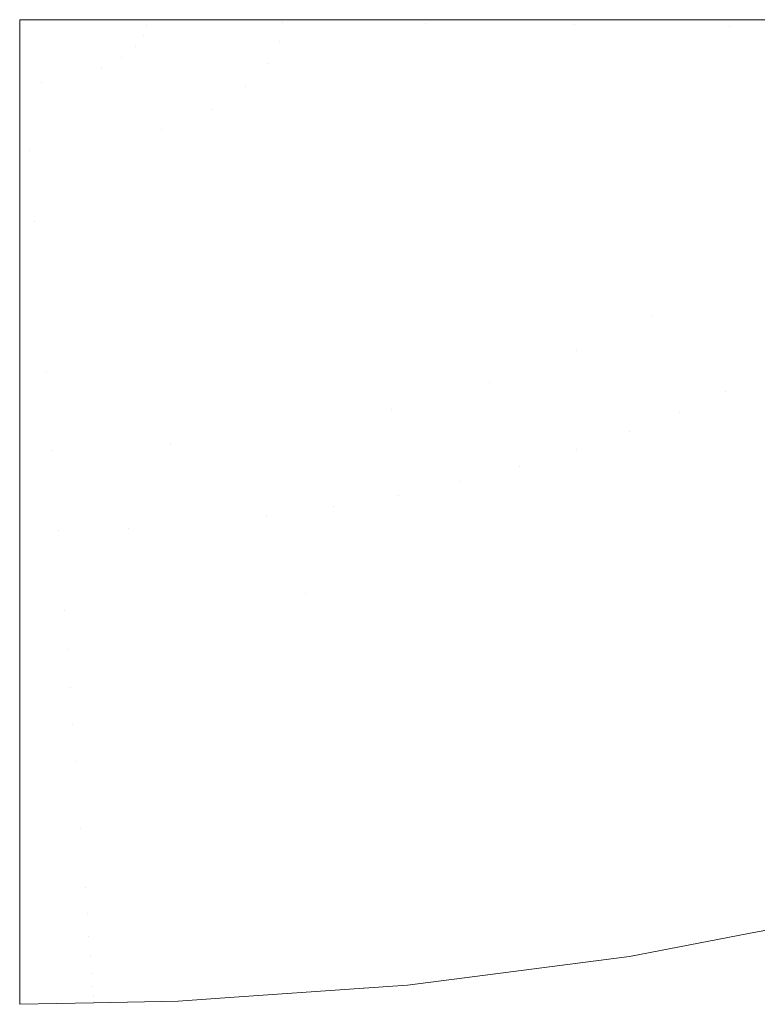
# Model space of a CAD drawing. Header units: centimetres. Extents: x 54.012 to 54.213, y 4.8 to 4.9.
# Tile 1 of 3: x 54.012 to 54.087, y 4.8 to 4.9. Entities that reach past the tile are written whole.
import ezdxf

# ---------------------------------------------------------------- set-up
doc = ezdxf.new("R2010")
doc.units = ezdxf.units.CM
doc.header["$LTSCALE"] = 2.54
doc.layers.add('Lucido design-1', color=7, linetype='Continuous')

# ---------------------------------------------------------------- blocks, each defined once
blk = doc.blocks.new('Gruppo-1')
at = {"color": 7, "linetype": 'Continuous', "lineweight": 9}
for points, invisible_edges in [([(54.025119, 4.900212, -1515.91446), (54.02507, 4.899624, -1515.914631), (54.012149, 4.900212, -1515.914839)], 3), ([(54.012149, 4.894059, -1515.91465), (54.012149, 4.900212, -1515.914839), (54.014403, 4.893865, -1515.914631)], 10), ([(54.022529, 4.896345, -1515.914631), (54.012149, 4.900212, -1515.914839), (54.023911, 4.897492, -1515.914631)], 11), ([(54.024713, 4.898604, -1515.914631), (54.012149, 4.900212, -1515.914839), (54.02507, 4.899624, -1515.914631)], 11), ([(54.023911, 4.897492, -1515.914631), (54.012149, 4.900212, -1515.914839), (54.024713, 4.898604, -1515.914631)], 11), ([(54.017706, 4.894388, -1515.914631), (54.012149, 4.900212, -1515.914839), (54.020463, 4.895264, -1515.914631)], 11), ([(54.016107, 4.894074, -1515.914631), (54.014403, 4.893865, -1515.914631), (54.012149, 4.900212, -1515.914839), (54.017706, 4.894388, -1515.914631)], 15), ([(54.020463, 4.895264, -1515.914631), (54.012149, 4.900212, -1515.914839), (54.022529, 4.896345, -1515.914631)], 11), ([(54.02507, 4.899624, -1515.914631), (54.025119, 4.900212, -1515.91446), (54.035767, 4.900212, -1515.914148)], 9), ([(54.035767, 4.900212, -1515.914148), (54.038761, 4.899, -1515.913954), (54.02507, 4.899624, -1515.914631)], 11), ([(54.035767, 4.900212, -1515.914148), (54.038866, 4.900212, -1515.913883), (54.038868, 4.899961, -1515.913954)], 10), ([(54.038868, 4.899961, -1515.913954), (54.038761, 4.899, -1515.913954), (54.035767, 4.900212, -1515.914148)], 11), ([(54.053352, 4.899825, -1515.912721), (54.038868, 4.899961, -1515.913954), (54.038866, 4.900212, -1515.913883)], 11), ([(54.038866, 4.900212, -1515.913883), (54.053352, 4.900212, -1515.91264), (54.053352, 4.899825, -1515.912721)], 10), ([(54.068507, 4.899682, -1515.910839), (54.053352, 4.899825, -1515.912721), (54.056933, 4.900212, -1515.912333)], 11), ([(54.053352, 4.899825, -1515.912721), (54.053352, 4.900212, -1515.91264), (54.056933, 4.900212, -1515.912333)], 9), ([(54.056933, 4.900212, -1515.912333), (54.068497, 4.900212, -1515.910697), (54.068507, 4.899682, -1515.910839)], 10), ([(54.068507, 4.899682, -1515.910839), (54.068497, 4.900212, -1515.910697), (54.077491, 4.900212, -1515.909425)], 9), ([(54.077491, 4.900212, -1515.909425), (54.084225, 4.899534, -1515.908208), (54.068507, 4.899682, -1515.910839)], 11), ([(54.077491, 4.900212, -1515.909425), (54.084212, 4.900212, -1515.908079), (54.084225, 4.899534, -1515.908208)], 10), ([(54.084225, 4.899534, -1515.908208), (54.084212, 4.900212, -1515.908079), (54.097126, 4.900212, -1515.905493)], 9), ([(54.097126, 4.900212, -1515.905493), (54.100349, 4.899383, -1515.904727), (54.084225, 4.899534, -1515.908208)], 11), ([(54.038491, 4.897978, -1515.913954), (54.038027, 4.8969, -1515.913954), (54.024713, 4.898604, -1515.914631), (54.02507, 4.899624, -1515.914631)], 15), ([(54.02507, 4.899624, -1515.914631), (54.038761, 4.899, -1515.913954), (54.038491, 4.897978, -1515.913954)], 11), ([(54.053187, 4.898343, -1515.912721), (54.038761, 4.899, -1515.913954), (54.038868, 4.899961, -1515.913954), (54.053352, 4.899825, -1515.912721)], 15), ([(54.053352, 4.899825, -1515.912721), (54.068507, 4.899682, -1515.910839), (54.068282, 4.897655, -1515.910839), (54.053187, 4.898343, -1515.912721)], 15), ([(54.083936, 4.896942, -1515.908208), (54.068282, 4.897655, -1515.910839), (54.068507, 4.899682, -1515.910839), (54.084225, 4.899534, -1515.908208)], 15), ([(54.084225, 4.899534, -1515.908208), (54.100349, 4.899383, -1515.904727), (54.099997, 4.896211, -1515.904727), (54.083936, 4.896942, -1515.908208)], 15), ([(54.037334, 4.895773, -1515.913954), (54.036375, 4.894609, -1515.913954), (54.023911, 4.897492, -1515.914631), (54.024713, 4.898604, -1515.914631)], 15), ([(54.024713, 4.898604, -1515.914631), (54.038027, 4.8969, -1515.913954), (54.037334, 4.895773, -1515.913954)], 11), ([(54.052772, 4.896767, -1515.912721), (54.038491, 4.897978, -1515.913954), (54.038761, 4.899, -1515.913954), (54.053187, 4.898343, -1515.912721)], 15), ([(54.053187, 4.898343, -1515.912721), (54.068282, 4.897655, -1515.910839), (54.067713, 4.8955, -1515.910839), (54.052772, 4.896767, -1515.912721)], 15), ([(54.035117, 4.893427, -1515.913954), (54.033528, 4.892247, -1515.913954), (54.022529, 4.896345, -1515.914631), (54.023911, 4.897492, -1515.914631)], 15), ([(54.023911, 4.897492, -1515.914631), (54.036375, 4.894609, -1515.913954), (54.035117, 4.893427, -1515.913954)], 11), ([(54.052056, 4.895104, -1515.912721), (54.038027, 4.8969, -1515.913954), (54.038491, 4.897978, -1515.913954), (54.052772, 4.896767, -1515.912721)], 15), ([(54.08321, 4.894186, -1515.908208), (54.067713, 4.8955, -1515.910839), (54.068282, 4.897655, -1515.910839), (54.083936, 4.896942, -1515.908208)], 15), ([(54.031584, 4.891101, -1515.913954), (54.029273, 4.890021, -1515.913954), (54.020463, 4.895264, -1515.914631), (54.022529, 4.896345, -1515.914631)], 15), ([(54.022529, 4.896345, -1515.914631), (54.033528, 4.892247, -1515.913954), (54.031584, 4.891101, -1515.913954)], 11), ([(54.050987, 4.893366, -1515.912721), (54.037334, 4.895773, -1515.913954), (54.038027, 4.8969, -1515.913954), (54.052056, 4.895104, -1515.912721)], 15), ([(54.052772, 4.896767, -1515.912721), (54.067713, 4.8955, -1515.910839), (54.066734, 4.893226, -1515.910839), (54.052056, 4.895104, -1515.912721)], 15), ([(54.083936, 4.896942, -1515.908208), (54.099997, 4.896211, -1515.904727), (54.099107, 4.892838, -1515.904727), (54.08321, 4.894186, -1515.908208)], 15), ([(54.026602, 4.889047, -1515.913954), (54.023595, 4.888217, -1515.913954), (54.017706, 4.894388, -1515.914631), (54.020463, 4.895264, -1515.914631)], 15), ([(54.020463, 4.895264, -1515.914631), (54.029273, 4.890021, -1515.913954), (54.026602, 4.889047, -1515.913954)], 11), ([(54.049509, 4.891572, -1515.912721), (54.036375, 4.894609, -1515.913954), (54.037334, 4.895773, -1515.913954), (54.050987, 4.893366, -1515.912721)], 15), ([(54.052056, 4.895104, -1515.912721), (54.066734, 4.893226, -1515.910839), (54.065272, 4.890849, -1515.910839), (54.050987, 4.893366, -1515.912721)], 15), ([(54.081958, 4.891277, -1515.908208), (54.066734, 4.893226, -1515.910839), (54.067713, 4.8955, -1515.910839), (54.08321, 4.894186, -1515.908208)], 15), ([(54.014403, 4.893865, -1515.914631), (54.012149, 4.893769, -1515.914616), (54.012149, 4.894059, -1515.91465)], 9), ([(54.020301, 4.88757, -1515.913954), (54.01679, 4.887139, -1515.913954), (54.014403, 4.893865, -1515.914631), (54.016107, 4.894074, -1515.914631)], 15), ([(54.016107, 4.894074, -1515.914631), (54.017706, 4.894388, -1515.914631), (54.023595, 4.888217, -1515.913954), (54.020301, 4.88757, -1515.913954)], 15), ([(54.047568, 4.889748, -1515.912721), (54.035117, 4.893427, -1515.913954), (54.036375, 4.894609, -1515.913954), (54.049509, 4.891572, -1515.912721)], 15), ([(54.08321, 4.894186, -1515.908208), (54.099107, 4.892838, -1515.904727), (54.097575, 4.889278, -1515.904727), (54.081958, 4.891277, -1515.908208)], 15), ([(54.013151, 4.886947, -1515.913954), (54.012149, 4.893769, -1515.914616), (54.014403, 4.893865, -1515.914631)], 11), ([(54.013151, 4.886947, -1515.913954), (54.012149, 4.886951, -1515.913835), (54.012149, 4.893769, -1515.914616)], 9), ([(54.014403, 4.893865, -1515.914631), (54.01679, 4.887139, -1515.913954), (54.013151, 4.886947, -1515.913954)], 11), ([(54.045117, 4.88793, -1515.912721), (54.033528, 4.892247, -1515.913954), (54.035117, 4.893427, -1515.913954), (54.047568, 4.889748, -1515.912721)], 15), ([(54.050987, 4.893366, -1515.912721), (54.065272, 4.890849, -1515.910839), (54.06325, 4.888394, -1515.910839), (54.049509, 4.891572, -1515.912721)], 15), ([(54.080087, 4.888237, -1515.908208), (54.065272, 4.890849, -1515.910839), (54.066734, 4.893226, -1515.910839), (54.081958, 4.891277, -1515.908208)], 15), ([(54.031584, 4.891101, -1515.913954), (54.033528, 4.892247, -1515.913954), (54.045117, 4.88793, -1515.912721), (54.042119, 4.886162, -1515.912721)], 15), ([(54.042119, 4.886162, -1515.912721), (54.038556, 4.884496, -1515.912721), (54.029273, 4.890021, -1515.913954), (54.031584, 4.891101, -1515.913954)], 15), ([(54.049509, 4.891572, -1515.912721), (54.06325, 4.888394, -1515.910839), (54.060596, 4.885899, -1515.910839), (54.047568, 4.889748, -1515.912721)], 15), ([(54.081958, 4.891277, -1515.908208), (54.097575, 4.889278, -1515.904727), (54.095286, 4.885558, -1515.904727), (54.080087, 4.888237, -1515.908208)], 15), ([(54.026602, 4.889047, -1515.913954), (54.029273, 4.890021, -1515.913954), (54.038556, 4.884496, -1515.912721), (54.034437, 4.882994, -1515.912721)], 15), ([(54.077502, 4.885098, -1515.908208), (54.06325, 4.888394, -1515.910839), (54.065272, 4.890849, -1515.910839), (54.080087, 4.888237, -1515.908208)], 15), ([(54.034437, 4.882994, -1515.912721), (54.0298, 4.881714, -1515.912721), (54.023595, 4.888217, -1515.913954), (54.026602, 4.889047, -1515.913954)], 15), ([(54.047568, 4.889748, -1515.912721), (54.060596, 4.885899, -1515.910839), (54.057243, 4.883412, -1515.910839), (54.045117, 4.88793, -1515.912721)], 15), ([(54.020301, 4.88757, -1515.913954), (54.023595, 4.888217, -1515.913954), (54.0298, 4.881714, -1515.912721), (54.024721, 4.880717, -1515.912721)], 15), ([(54.074108, 4.881907, -1515.908208), (54.060596, 4.885899, -1515.910839), (54.06325, 4.888394, -1515.910839), (54.077502, 4.885098, -1515.908208)], 15), ([(54.080087, 4.888237, -1515.908208), (54.095286, 4.885558, -1515.904727), (54.092123, 4.881717, -1515.904727), (54.077502, 4.885098, -1515.908208)], 15), ([(54.013151, 4.886947, -1515.913954), (54.01679, 4.887139, -1515.913954), (54.019306, 4.880052, -1515.912721), (54.013694, 4.879756, -1515.912721)], 15), ([(54.024721, 4.880717, -1515.912721), (54.019306, 4.880052, -1515.912721), (54.01679, 4.887139, -1515.913954), (54.020301, 4.88757, -1515.913954)], 15), ([(54.042119, 4.886162, -1515.912721), (54.045117, 4.88793, -1515.912721), (54.057243, 4.883412, -1515.910839), (54.053143, 4.880994, -1515.910839)], 15), ([(54.012149, 4.883625, -1515.913454), (54.012149, 4.886951, -1515.913835), (54.013151, 4.886947, -1515.913954)], 10), ([(54.013151, 4.886947, -1515.913954), (54.013694, 4.879756, -1515.912721), (54.012149, 4.883625, -1515.913454)], 11), ([(54.053143, 4.880994, -1515.910839), (54.048269, 4.878716, -1515.910839), (54.038556, 4.884496, -1515.912721), (54.042119, 4.886162, -1515.912721)], 15), ([(54.06982, 4.878727, -1515.908208), (54.057243, 4.883412, -1515.910839), (54.060596, 4.885899, -1515.910839), (54.074108, 4.881907, -1515.908208)], 15), ([(54.077502, 4.885098, -1515.908208), (54.092123, 4.881717, -1515.904727), (54.087969, 4.877812, -1515.904727), (54.074108, 4.881907, -1515.908208)], 15), ([(54.034437, 4.882994, -1515.912721), (54.038556, 4.884496, -1515.912721), (54.048269, 4.878716, -1515.910839), (54.042635, 4.87666, -1515.910839)], 15), ([(54.013694, 4.879756, -1515.912721), (54.012149, 4.87977, -1515.912593), (54.012149, 4.883625, -1515.913454)], 9), ([(54.053143, 4.880994, -1515.910839), (54.057243, 4.883412, -1515.910839), (54.06982, 4.878727, -1515.908208), (54.064575, 4.875634, -1515.908208)], 15), ([(54.042635, 4.87666, -1515.910839), (54.036293, 4.87491, -1515.910839), (54.0298, 4.881714, -1515.912721), (54.034437, 4.882994, -1515.912721)], 15), ([(54.024721, 4.880717, -1515.912721), (54.0298, 4.881714, -1515.912721), (54.036293, 4.87491, -1515.910839), (54.029344, 4.873547, -1515.910839)], 15), ([(54.074108, 4.881907, -1515.908208), (54.087969, 4.877812, -1515.904727), (54.082722, 4.87392, -1515.904727), (54.06982, 4.878727, -1515.908208)], 15), ([(54.013694, 4.879756, -1515.912721), (54.019306, 4.880052, -1515.912721), (54.021939, 4.872637, -1515.910839), (54.014262, 4.872232, -1515.910839)], 15), ([(54.029344, 4.873547, -1515.910839), (54.021939, 4.872637, -1515.910839), (54.019306, 4.880052, -1515.912721), (54.024721, 4.880717, -1515.912721)], 15), ([(54.064575, 4.875634, -1515.908208), (54.058343, 4.872721, -1515.908208), (54.048269, 4.878716, -1515.910839), (54.053143, 4.880994, -1515.910839)], 15), ([(54.012149, 4.873268, -1515.911141), (54.012149, 4.87977, -1515.912593), (54.013694, 4.879756, -1515.912721)], 10), ([(54.013694, 4.879756, -1515.912721), (54.014262, 4.872232, -1515.910839), (54.012149, 4.873268, -1515.911141)], 11), ([(54.042635, 4.87666, -1515.910839), (54.048269, 4.878716, -1515.910839), (54.058343, 4.872721, -1515.908208), (54.051137, 4.870092, -1515.908208)], 15), ([(54.064575, 4.875634, -1515.908208), (54.06982, 4.878727, -1515.908208), (54.082722, 4.87392, -1515.904727), (54.076304, 4.870135, -1515.904727)], 15), ([(54.095781, 4.869055, -1515.900299), (54.082722, 4.87392, -1515.904727), (54.087969, 4.877812, -1515.904727)], 11), ([(54.051137, 4.870092, -1515.908208), (54.043026, 4.867854, -1515.908208), (54.036293, 4.87491, -1515.910839), (54.042635, 4.87666, -1515.910839)], 15), ([(54.076304, 4.870135, -1515.904727), (54.068678, 4.866571, -1515.904727), (54.058343, 4.872721, -1515.908208), (54.064575, 4.875634, -1515.908208)], 15), ([(54.029344, 4.873547, -1515.910839), (54.036293, 4.87491, -1515.910839), (54.043026, 4.867854, -1515.908208), (54.03414, 4.86611, -1515.908208)], 15), ([(54.014262, 4.872232, -1515.910839), (54.012149, 4.872229, -1515.910789), (54.012149, 4.873268, -1515.911141)], 9), ([(54.03414, 4.86611, -1515.908208), (54.024669, 4.864947, -1515.908208), (54.021939, 4.872637, -1515.910839), (54.029344, 4.873547, -1515.910839)], 15), ([(54.076304, 4.870135, -1515.904727), (54.082722, 4.87392, -1515.904727), (54.095781, 4.869055, -1515.900299), (54.088176, 4.864569, -1515.900299)], 15), ([(54.012149, 4.872229, -1515.910789), (54.014262, 4.872232, -1515.910839), (54.014852, 4.864428, -1515.908208), (54.012149, 4.864424, -1515.908147)], 7), ([(54.014262, 4.872232, -1515.910839), (54.021939, 4.872637, -1515.910839), (54.024669, 4.864947, -1515.908208), (54.014852, 4.864428, -1515.908208)], 15), ([(54.051137, 4.870092, -1515.908208), (54.058343, 4.872721, -1515.908208), (54.068678, 4.866571, -1515.904727), (54.059859, 4.863353, -1515.904727)], 15), ([(54.059859, 4.863353, -1515.904727), (54.049934, 4.860615, -1515.904727), (54.043026, 4.867854, -1515.908208), (54.051137, 4.870092, -1515.908208)], 15), ([(54.079138, 4.860346, -1515.900299), (54.068678, 4.866571, -1515.904727), (54.076304, 4.870135, -1515.904727)], 11), ([(54.076304, 4.870135, -1515.904727), (54.083836, 4.862416, -1515.900299), (54.079138, 4.860346, -1515.900299)], 11), ([(54.076304, 4.870135, -1515.904727), (54.088176, 4.864569, -1515.900299), (54.083836, 4.862416, -1515.900299)], 11), ([(54.03414, 4.86611, -1515.908208), (54.043026, 4.867854, -1515.908208), (54.049934, 4.860615, -1515.904727), (54.03906, 4.85848, -1515.904727)], 15), ([(54.03906, 4.85848, -1515.904727), (54.02747, 4.857058, -1515.904727), (54.024669, 4.864947, -1515.908208), (54.03414, 4.86611, -1515.908208)], 15), ([(54.068688, 4.856533, -1515.900299), (54.059859, 4.863353, -1515.904727), (54.068678, 4.866571, -1515.904727)], 11), ([(54.068678, 4.866571, -1515.904727), (54.074085, 4.858378, -1515.900299), (54.068688, 4.856533, -1515.900299)], 11), ([(54.068678, 4.866571, -1515.904727), (54.079138, 4.860346, -1515.900299), (54.074085, 4.858378, -1515.900299)], 11), ([(54.012149, 4.863116, -1515.907704), (54.014852, 4.864428, -1515.908208), (54.015456, 4.856423, -1515.904727)], 11), ([(54.012149, 4.863116, -1515.907704), (54.012149, 4.864424, -1515.908147), (54.014852, 4.864428, -1515.908208)], 10), ([(54.014852, 4.864428, -1515.908208), (54.024669, 4.864947, -1515.908208), (54.02747, 4.857058, -1515.904727), (54.015456, 4.856423, -1515.904727)], 15), ([(54.083836, 4.862416, -1515.900299), (54.088176, 4.864569, -1515.900299), (54.094105, 4.86179, -1515.897703), (54.089427, 4.859468, -1515.897703)], 15), ([(54.015456, 4.856423, -1515.904727), (54.012149, 4.856445, -1515.904611), (54.012149, 4.863116, -1515.907704)], 9), ([(54.056925, 4.853288, -1515.900299), (54.049934, 4.860615, -1515.904727), (54.059859, 4.863353, -1515.904727)], 11), ([(54.059859, 4.863353, -1515.904727), (54.062961, 4.85483, -1515.900299), (54.056925, 4.853288, -1515.900299)], 11), ([(54.059859, 4.863353, -1515.904727), (54.068688, 4.856533, -1515.900299), (54.062961, 4.85483, -1515.900299)], 11), ([(54.089427, 4.859468, -1515.897703), (54.084362, 4.857237, -1515.897703), (54.079138, 4.860346, -1515.900299), (54.083836, 4.862416, -1515.900299)], 15), ([(54.044039, 4.850758, -1515.900299), (54.03906, 4.85848, -1515.904727), (54.049934, 4.860615, -1515.904727)], 11), ([(54.049934, 4.860615, -1515.904727), (54.050608, 4.851925, -1515.900299), (54.044039, 4.850758, -1515.900299)], 11), ([(54.049934, 4.860615, -1515.904727), (54.056925, 4.853288, -1515.900299), (54.050608, 4.851925, -1515.900299)], 11), ([(54.074085, 4.858378, -1515.900299), (54.079138, 4.860346, -1515.900299), (54.084362, 4.857237, -1515.897703), (54.078915, 4.855116, -1515.897703)], 15), ([(54.094978, 4.856541, -1515.894839), (54.08955, 4.854149, -1515.894839), (54.084362, 4.857237, -1515.897703), (54.089427, 4.859468, -1515.897703)], 15), ([(54.02747, 4.857058, -1515.904727), (54.03906, 4.85848, -1515.904727), (54.037258, 4.849803, -1515.900299)], 11), ([(54.03906, 4.85848, -1515.904727), (54.044039, 4.850758, -1515.900299), (54.037258, 4.849803, -1515.900299)], 11), ([(54.078915, 4.855116, -1515.897703), (54.073097, 4.853127, -1515.897703), (54.068688, 4.856533, -1515.900299), (54.074085, 4.858378, -1515.900299)], 15), ([(54.015456, 4.856423, -1515.904727), (54.02747, 4.857058, -1515.904727), (54.023225, 4.848576, -1515.900299)], 11), ([(54.02747, 4.857058, -1515.904727), (54.030305, 4.849072, -1515.900299), (54.023225, 4.848576, -1515.900299)], 11), ([(54.037258, 4.849803, -1515.900299), (54.030305, 4.849072, -1515.900299), (54.02747, 4.857058, -1515.904727)], 11), ([(54.078915, 4.855116, -1515.897703), (54.084362, 4.857237, -1515.897703), (54.08955, 4.854149, -1515.894839), (54.083712, 4.851876, -1515.894839)], 15), ([(54.012149, 4.853307, -1515.903156), (54.012149, 4.856445, -1515.904611), (54.015456, 4.856423, -1515.904727)], 10), ([(54.012149, 4.853307, -1515.903156), (54.015456, 4.856423, -1515.904727), (54.016068, 4.84832, -1515.900299)], 11), ([(54.023225, 4.848576, -1515.900299), (54.016068, 4.84832, -1515.900299), (54.015456, 4.856423, -1515.904727)], 11), ([(54.062961, 4.85483, -1515.900299), (54.068688, 4.856533, -1515.900299), (54.073097, 4.853127, -1515.897703), (54.066924, 4.851291, -1515.897703)], 15), ([(54.083712, 4.851876, -1515.894839), (54.077475, 4.849744, -1515.894839), (54.073097, 4.853127, -1515.897703), (54.078915, 4.855116, -1515.897703)], 15), ([(54.066924, 4.851291, -1515.897703), (54.060417, 4.849628, -1515.897703), (54.056925, 4.853288, -1515.900299), (54.062961, 4.85483, -1515.900299)], 15), ([(54.088448, 4.848677, -1515.891701), (54.083712, 4.851876, -1515.894839), (54.08955, 4.854149, -1515.894839), (54.094673, 4.851101, -1515.891701)], 15), ([(54.016068, 4.84832, -1515.900299), (54.012149, 4.848363, -1515.900167), (54.012149, 4.853307, -1515.903156)], 9), ([(54.050608, 4.851925, -1515.900299), (54.056925, 4.853288, -1515.900299), (54.060417, 4.849628, -1515.897703), (54.053607, 4.848159, -1515.897703)], 15), ([(54.066924, 4.851291, -1515.897703), (54.073097, 4.853127, -1515.897703), (54.077475, 4.849744, -1515.894839), (54.070858, 4.847776, -1515.894839)], 15), ([(54.053607, 4.848159, -1515.897703), (54.046526, 4.846902, -1515.897703), (54.044039, 4.850758, -1515.900299), (54.050608, 4.851925, -1515.900299)], 15), ([(54.070858, 4.847776, -1515.894839), (54.063885, 4.845994, -1515.894839), (54.060417, 4.849628, -1515.897703), (54.066924, 4.851291, -1515.897703)], 15), ([(54.081799, 4.846404, -1515.891701), (54.077475, 4.849744, -1515.894839), (54.083712, 4.851876, -1515.894839), (54.088448, 4.848677, -1515.891701)], 15), ([(54.04116, 4.841968, -1515.894839), (54.037258, 4.849803, -1515.900299), (54.044039, 4.850758, -1515.900299)], 11), ([(54.044039, 4.850758, -1515.900299), (54.046526, 4.846902, -1515.897703), (54.04116, 4.841968, -1515.894839)], 11), ([(54.023225, 4.848576, -1515.900299), (54.030305, 4.849072, -1515.900299), (54.033127, 4.841124, -1515.894839), (54.024947, 4.84055, -1515.894839)], 15), ([(54.04116, 4.841968, -1515.894839), (54.033127, 4.841124, -1515.894839), (54.030305, 4.849072, -1515.900299), (54.037258, 4.849803, -1515.900299)], 15), ([(54.053607, 4.848159, -1515.897703), (54.060417, 4.849628, -1515.897703), (54.063885, 4.845994, -1515.894839), (54.056585, 4.84442, -1515.894839)], 15), ([(54.074744, 4.844306, -1515.891701), (54.070858, 4.847776, -1515.894839), (54.077475, 4.849744, -1515.894839), (54.081799, 4.846404, -1515.891701)], 15), ([(54.012149, 4.843795, -1515.897405), (54.012149, 4.848363, -1515.900167), (54.016068, 4.84832, -1515.900299)], 10), ([(54.016068, 4.84832, -1515.900299), (54.016677, 4.840254, -1515.894839), (54.012149, 4.843795, -1515.897405)], 11), ([(54.024947, 4.84055, -1515.894839), (54.016677, 4.840254, -1515.894839), (54.016068, 4.84832, -1515.900299), (54.023225, 4.848576, -1515.900299)], 15), ([(54.056585, 4.84442, -1515.894839), (54.048996, 4.843072, -1515.894839), (54.046526, 4.846902, -1515.897703), (54.053607, 4.848159, -1515.897703)], 15), ([(54.088448, 4.848677, -1515.891701), (54.093097, 4.845537, -1515.888282), (54.086043, 4.843125, -1515.888282), (54.081799, 4.846404, -1515.891701)], 15), ([(54.067309, 4.842406, -1515.891701), (54.063885, 4.845994, -1515.894839), (54.070858, 4.847776, -1515.894839), (54.074744, 4.844306, -1515.891701)], 15), ([(54.046526, 4.846902, -1515.897703), (54.048996, 4.843072, -1515.894839), (54.04116, 4.841968, -1515.894839)], 11), ([(54.081799, 4.846404, -1515.891701), (54.086043, 4.843125, -1515.888282), (54.078558, 4.840899, -1515.888282), (54.074744, 4.844306, -1515.891701)], 15), ([(54.059526, 4.840727, -1515.891701), (54.056585, 4.84442, -1515.894839), (54.063885, 4.845994, -1515.894839), (54.067309, 4.842406, -1515.891701)], 15), ([(54.090179, 4.83993, -1515.884579), (54.086043, 4.843125, -1515.888282), (54.093097, 4.845537, -1515.888282), (54.097628, 4.842476, -1515.884579)], 15), ([(54.051435, 4.83929, -1515.891701), (54.048996, 4.843072, -1515.894839), (54.056585, 4.84442, -1515.894839), (54.059526, 4.840727, -1515.891701)], 15), ([(54.074744, 4.844306, -1515.891701), (54.078558, 4.840899, -1515.888282), (54.07067, 4.838884, -1515.888282), (54.067309, 4.842406, -1515.891701)], 15), ([(54.016677, 4.840254, -1515.894839), (54.012149, 4.840231, -1515.894812), (54.012149, 4.843795, -1515.897405)], 9), ([(54.043081, 4.838113, -1515.891701), (54.04116, 4.841968, -1515.894839), (54.048996, 4.843072, -1515.894839), (54.051435, 4.83929, -1515.891701)], 15), ([(54.082275, 4.837579, -1515.884579), (54.078558, 4.840899, -1515.888282), (54.086043, 4.843125, -1515.888282), (54.090179, 4.83993, -1515.884579)], 15), ([(54.067309, 4.842406, -1515.891701), (54.07067, 4.838884, -1515.888282), (54.062413, 4.837103, -1515.888282), (54.059526, 4.840727, -1515.891701)], 15), ([(54.025794, 4.836601, -1515.891701), (54.024947, 4.84055, -1515.894839), (54.033127, 4.841124, -1515.894839), (54.034515, 4.837213, -1515.891701)], 15), ([(54.034515, 4.837213, -1515.891701), (54.033127, 4.841124, -1515.894839), (54.04116, 4.841968, -1515.894839), (54.043081, 4.838113, -1515.891701)], 15), ([(54.012149, 4.839026, -1515.893935), (54.016677, 4.840254, -1515.894839), (54.016977, 4.836286, -1515.891701)], 11), ([(54.012149, 4.839026, -1515.893935), (54.012149, 4.840231, -1515.894812), (54.016677, 4.840254, -1515.894839)], 10), ([(54.016977, 4.836286, -1515.891701), (54.016677, 4.840254, -1515.894839), (54.024947, 4.84055, -1515.894839), (54.025794, 4.836601, -1515.891701)], 15), ([(54.059526, 4.840727, -1515.891701), (54.062413, 4.837103, -1515.888282), (54.053828, 4.835578, -1515.888282), (54.051435, 4.83929, -1515.891701)], 15), ([(54.073946, 4.835451, -1515.884579), (54.07067, 4.838884, -1515.888282), (54.078558, 4.840899, -1515.888282), (54.082275, 4.837579, -1515.884579)], 15), ([(54.016977, 4.836286, -1515.891701), (54.012149, 4.836329, -1515.891599), (54.012149, 4.839026, -1515.893935)], 9), ([(54.051435, 4.83929, -1515.891701), (54.053828, 4.835578, -1515.888282), (54.044965, 4.83433, -1515.888282), (54.043081, 4.838113, -1515.891701)], 15), ([(54.090179, 4.83993, -1515.884579), (54.09418, 4.836839, -1515.880592), (54.085871, 4.834368, -1515.880592), (54.082275, 4.837579, -1515.884579)], 15), ([(54.043081, 4.838113, -1515.891701), (54.044965, 4.83433, -1515.888282), (54.035878, 4.833374, -1515.888282), (54.034515, 4.837213, -1515.891701)], 15), ([(54.065226, 4.83357, -1515.884579), (54.062413, 4.837103, -1515.888282), (54.07067, 4.838884, -1515.888282), (54.073946, 4.835451, -1515.884579)], 15), ([(54.034515, 4.837213, -1515.891701), (54.035878, 4.833374, -1515.888282), (54.026625, 4.832725, -1515.888282), (54.025794, 4.836601, -1515.891701)], 15), ([(54.056161, 4.83196, -1515.884579), (54.053828, 4.835578, -1515.888282), (54.062413, 4.837103, -1515.888282), (54.065226, 4.83357, -1515.884579)], 15), ([(54.082275, 4.837579, -1515.884579), (54.085871, 4.834368, -1515.880592), (54.077114, 4.83213, -1515.880592), (54.073946, 4.835451, -1515.884579)], 15), ([(54.012149, 4.83241, -1515.888205), (54.012149, 4.836329, -1515.891599), (54.016977, 4.836286, -1515.891701)], 10), ([(54.016977, 4.836286, -1515.891701), (54.017271, 4.832391, -1515.888282), (54.012149, 4.83241, -1515.888205)], 11), ([(54.025794, 4.836601, -1515.891701), (54.026625, 4.832725, -1515.888282), (54.017271, 4.832391, -1515.888282), (54.016977, 4.836286, -1515.891701)], 15), ([(54.089317, 4.83129, -1515.876324), (54.085871, 4.834368, -1515.880592), (54.09418, 4.836839, -1515.880592), (54.098015, 4.833877, -1515.876324)], 15), ([(54.046802, 4.830642, -1515.884579), (54.044965, 4.83433, -1515.888282), (54.053828, 4.835578, -1515.888282), (54.056161, 4.83196, -1515.884579)], 15), ([(54.073946, 4.835451, -1515.884579), (54.077114, 4.83213, -1515.880592), (54.067948, 4.830153, -1515.880592), (54.065226, 4.83357, -1515.884579)], 15), ([(54.037206, 4.829633, -1515.884579), (54.035878, 4.833374, -1515.888282), (54.044965, 4.83433, -1515.888282), (54.046802, 4.830642, -1515.884579)], 15), ([(54.080151, 4.828948, -1515.876324), (54.077114, 4.83213, -1515.880592), (54.085871, 4.834368, -1515.880592), (54.089317, 4.83129, -1515.876324)], 15), ([(54.027436, 4.828947, -1515.884579), (54.026625, 4.832725, -1515.888282), (54.035878, 4.833374, -1515.888282), (54.037206, 4.829633, -1515.884579)], 15), ([(54.065226, 4.83357, -1515.884579), (54.067948, 4.830153, -1515.880592), (54.058418, 4.828461, -1515.880592), (54.056161, 4.83196, -1515.884579)], 15), ([(54.012149, 4.830659, -1515.886688), (54.012149, 4.83241, -1515.888205), (54.017271, 4.832391, -1515.888282)], 10), ([(54.012149, 4.830659, -1515.886688), (54.017271, 4.832391, -1515.888282), (54.017558, 4.828594, -1515.884579)], 11), ([(54.017558, 4.828594, -1515.884579), (54.017271, 4.832391, -1515.888282), (54.026625, 4.832725, -1515.888282), (54.027436, 4.828947, -1515.884579)], 15), ([(54.070556, 4.826878, -1515.876324), (54.067948, 4.830153, -1515.880592), (54.077114, 4.83213, -1515.880592), (54.080151, 4.828948, -1515.876324)], 15), ([(54.056161, 4.83196, -1515.884579), (54.058418, 4.828461, -1515.880592), (54.048579, 4.827075, -1515.880592), (54.046802, 4.830642, -1515.884579)], 15), ([(54.089317, 4.83129, -1515.876324), (54.092587, 4.828369, -1515.871779), (54.083032, 4.825928, -1515.871779), (54.080151, 4.828948, -1515.876324)], 15), ([(54.017558, 4.828594, -1515.884579), (54.012149, 4.828634, -1515.884496), (54.012149, 4.830659, -1515.886688)], 9), ([(54.046802, 4.830642, -1515.884579), (54.048579, 4.827075, -1515.880592), (54.038491, 4.826014, -1515.880592), (54.037206, 4.829633, -1515.884579)], 15), ([(54.060581, 4.825106, -1515.876324), (54.058418, 4.828461, -1515.880592), (54.067948, 4.830153, -1515.880592), (54.070556, 4.826878, -1515.876324)], 15), ([(54.037206, 4.829633, -1515.884579), (54.038491, 4.826014, -1515.880592), (54.028219, 4.825294, -1515.880592), (54.027436, 4.828947, -1515.884579)], 15), ([(54.012149, 4.828634, -1515.884496), (54.017558, 4.828594, -1515.884579), (54.017835, 4.824922, -1515.880592), (54.012149, 4.824955, -1515.880514)], 7), ([(54.027436, 4.828947, -1515.884579), (54.028219, 4.825294, -1515.880592), (54.017835, 4.824922, -1515.880592), (54.017558, 4.828594, -1515.884579)], 15), ([(54.050282, 4.823656, -1515.876324), (54.048579, 4.827075, -1515.880592), (54.058418, 4.828461, -1515.880592), (54.060581, 4.825106, -1515.876324)], 15), ([(54.080151, 4.828948, -1515.876324), (54.083032, 4.825928, -1515.871779), (54.073031, 4.823771, -1515.871779), (54.070556, 4.826878, -1515.876324)], 15), ([(54.085734, 4.823097, -1515.866966), (54.083032, 4.825928, -1515.871779), (54.092587, 4.828369, -1515.871779), (54.095653, 4.825631, -1515.866966)], 15), ([(54.039722, 4.822546, -1515.876324), (54.038491, 4.826014, -1515.880592), (54.048579, 4.827075, -1515.880592), (54.050282, 4.823656, -1515.876324)], 15), ([(54.028971, 4.821791, -1515.876324), (54.028219, 4.825294, -1515.880592), (54.038491, 4.826014, -1515.880592), (54.039722, 4.822546, -1515.876324)], 15), ([(54.070556, 4.826878, -1515.876324), (54.073031, 4.823771, -1515.871779), (54.062633, 4.821924, -1515.871779), (54.060581, 4.825106, -1515.876324)], 15), ([(54.018101, 4.821403, -1515.876324), (54.017835, 4.824922, -1515.880592), (54.028219, 4.825294, -1515.880592), (54.028971, 4.821791, -1515.876324)], 15), ([(54.060581, 4.825106, -1515.876324), (54.062633, 4.821924, -1515.871779), (54.051898, 4.820412, -1515.871779), (54.050282, 4.823656, -1515.876324)], 15), ([(54.075351, 4.820857, -1515.866966), (54.073031, 4.823771, -1515.871779), (54.083032, 4.825928, -1515.871779), (54.085734, 4.823097, -1515.866966)], 15), ([(54.095653, 4.825631, -1515.866966), (54.098486, 4.8231, -1515.861898), (54.088231, 4.82048, -1515.861898), (54.085734, 4.823097, -1515.866966)], 15), ([(54.012149, 4.823083, -1515.878488), (54.012149, 4.824955, -1515.880514), (54.017835, 4.824922, -1515.880592)], 10), ([(54.017835, 4.824922, -1515.880592), (54.018101, 4.821403, -1515.876324), (54.012149, 4.823083, -1515.878488)], 11), ([(54.018101, 4.821403, -1515.876324), (54.012149, 4.821442, -1515.876254), (54.012149, 4.823083, -1515.878488)], 9), ([(54.050282, 4.823656, -1515.876324), (54.051898, 4.820412, -1515.871779), (54.04089, 4.819255, -1515.871779), (54.039722, 4.822546, -1515.876324)], 15), ([(54.064557, 4.81894, -1515.866966), (54.062633, 4.821924, -1515.871779), (54.073031, 4.823771, -1515.871779), (54.075351, 4.820857, -1515.866966)], 15), ([(54.085734, 4.823097, -1515.866966), (54.088231, 4.82048, -1515.861898), (54.077496, 4.818164, -1515.861898), (54.075351, 4.820857, -1515.866966)], 15), ([(54.039722, 4.822546, -1515.876324), (54.04089, 4.819255, -1515.871779), (54.029683, 4.818468, -1515.871779), (54.028971, 4.821791, -1515.876324)], 15), ([(54.012149, 4.821442, -1515.876254), (54.018101, 4.821403, -1515.876324), (54.018353, 4.818063, -1515.871779), (54.012149, 4.818102, -1515.871708)], 7), ([(54.028971, 4.821791, -1515.876324), (54.029683, 4.818468, -1515.871779), (54.018353, 4.818063, -1515.871779), (54.018101, 4.821403, -1515.876324)], 15), ([(54.053413, 4.817371, -1515.866966), (54.051898, 4.820412, -1515.871779), (54.062633, 4.821924, -1515.871779), (54.064557, 4.81894, -1515.866966)], 15), ([(54.041986, 4.816169, -1515.866966), (54.04089, 4.819255, -1515.871779), (54.051898, 4.820412, -1515.871779), (54.053413, 4.817371, -1515.866966)], 15), ([(54.075351, 4.820857, -1515.866966), (54.077496, 4.818164, -1515.861898), (54.066336, 4.816182, -1515.861898), (54.064557, 4.81894, -1515.866966)], 15), ([(54.079445, 4.815718, -1515.856591), (54.077496, 4.818164, -1515.861898), (54.088231, 4.82048, -1515.861898), (54.0905, 4.818102, -1515.856591)], 15), ([(54.030352, 4.815353, -1515.866966), (54.029683, 4.818468, -1515.871779), (54.04089, 4.819255, -1515.871779), (54.041986, 4.816169, -1515.866966)], 15), ([(54.012149, 4.816418, -1515.869415), (54.012149, 4.818102, -1515.871708), (54.018353, 4.818063, -1515.871779)], 10), ([(54.018353, 4.818063, -1515.871779), (54.01859, 4.814933, -1515.866966), (54.012149, 4.816418, -1515.869415)], 11), ([(54.01859, 4.814933, -1515.866966), (54.018353, 4.818063, -1515.871779), (54.029683, 4.818468, -1515.871779), (54.030352, 4.815353, -1515.866966)], 15), ([(54.064557, 4.81894, -1515.866966), (54.066336, 4.816182, -1515.861898), (54.054813, 4.81456, -1515.861898), (54.053413, 4.817371, -1515.866966)], 15), ([(54.067952, 4.813676, -1515.856591), (54.066336, 4.816182, -1515.861898), (54.077496, 4.818164, -1515.861898), (54.079445, 4.815718, -1515.856591)], 15), ([(54.0905, 4.818102, -1515.856591), (54.092518, 4.815987, -1515.851065), (54.081178, 4.813541, -1515.851065), (54.079445, 4.815718, -1515.856591)], 15), ([(54.053413, 4.817371, -1515.866966), (54.054813, 4.81456, -1515.861898), (54.042998, 4.813318, -1515.861898), (54.041986, 4.816169, -1515.866966)], 15), ([(54.01859, 4.814933, -1515.866966), (54.012149, 4.814979, -1515.866905), (54.012149, 4.816418, -1515.869415)], 9), ([(54.041986, 4.816169, -1515.866966), (54.042998, 4.813318, -1515.861898), (54.030969, 4.812473, -1515.861898), (54.030352, 4.815353, -1515.866966)], 15), ([(54.056085, 4.812005, -1515.856591), (54.054813, 4.81456, -1515.861898), (54.066336, 4.816182, -1515.861898), (54.067952, 4.813676, -1515.856591)], 15), ([(54.030352, 4.815353, -1515.866966), (54.030969, 4.812473, -1515.861898), (54.018808, 4.812039, -1515.861898), (54.01859, 4.814933, -1515.866966)], 15), ([(54.079445, 4.815718, -1515.856591), (54.081178, 4.813541, -1515.851065), (54.069389, 4.811447, -1515.851065), (54.067952, 4.813676, -1515.856591)], 15), ([(54.082679, 4.811657, -1515.845344), (54.081178, 4.813541, -1515.851065), (54.092518, 4.815987, -1515.851065), (54.094265, 4.814156, -1515.845344)], 15), ([(54.012149, 4.814979, -1515.866905), (54.01859, 4.814933, -1515.866966), (54.018808, 4.812039, -1515.861898), (54.012149, 4.812076, -1515.861841)], 7), ([(54.043918, 4.810726, -1515.856591), (54.042998, 4.813318, -1515.861898), (54.054813, 4.81456, -1515.861898), (54.056085, 4.812005, -1515.856591)], 15), ([(54.094265, 4.814156, -1515.845344), (54.095722, 4.81263, -1515.839454), (54.08393, 4.810086, -1515.839454), (54.082679, 4.811657, -1515.845344)], 15), ([(54.031531, 4.809857, -1515.856591), (54.030969, 4.812473, -1515.861898), (54.042998, 4.813318, -1515.861898), (54.043918, 4.810726, -1515.856591)], 15), ([(54.067952, 4.813676, -1515.856591), (54.069389, 4.811447, -1515.851065), (54.057217, 4.809733, -1515.851065), (54.056085, 4.812005, -1515.856591)], 15), ([(54.070633, 4.809518, -1515.845344), (54.069389, 4.811447, -1515.851065), (54.081178, 4.813541, -1515.851065), (54.082679, 4.811657, -1515.845344)], 15), ([(54.012149, 4.810772, -1515.859566), (54.012149, 4.812076, -1515.861841), (54.018808, 4.812039, -1515.861898)], 10), ([(54.012149, 4.810772, -1515.859566), (54.018808, 4.812039, -1515.861898), (54.019007, 4.809409, -1515.856591)], 11), ([(54.019007, 4.809409, -1515.856591), (54.018808, 4.812039, -1515.861898), (54.030969, 4.812473, -1515.861898), (54.031531, 4.809857, -1515.856591)], 15), ([(54.056085, 4.812005, -1515.856591), (54.057217, 4.809733, -1515.851065), (54.044737, 4.808421, -1515.851065), (54.043918, 4.810726, -1515.856591)], 15), ([(54.084918, 4.808845, -1515.833426), (54.08393, 4.810086, -1515.839454), (54.095722, 4.81263, -1515.839454), (54.096873, 4.811424, -1515.833426)], 15), ([(54.058197, 4.807766, -1515.845344), (54.057217, 4.809733, -1515.851065), (54.069389, 4.811447, -1515.851065), (54.070633, 4.809518, -1515.845344)], 15), ([(54.082679, 4.811657, -1515.845344), (54.08393, 4.810086, -1515.839454), (54.071671, 4.807909, -1515.839454), (54.070633, 4.809518, -1515.845344)], 15), ([(54.096873, 4.811424, -1515.833426), (54.097704, 4.810552, -1515.82729), (54.085632, 4.807948, -1515.82729), (54.084918, 4.808845, -1515.833426)], 15), ([(54.019007, 4.809409, -1515.856591), (54.012149, 4.809469, -1515.856538), (54.012149, 4.810772, -1515.859566)], 9), ([(54.043918, 4.810726, -1515.856591), (54.044737, 4.808421, -1515.851065), (54.03203, 4.807529, -1515.851065), (54.031531, 4.809857, -1515.856591)], 15), ([(54.07249, 4.806638, -1515.833426), (54.071671, 4.807909, -1515.839454), (54.08393, 4.810086, -1515.839454), (54.084918, 4.808845, -1515.833426)], 15), ([(54.086064, 4.807406, -1515.821083), (54.085632, 4.807948, -1515.82729), (54.097704, 4.810552, -1515.82729), (54.098207, 4.810025, -1515.821083)], 15), ([(54.086064, 4.807406, -1515.821083), (54.098207, 4.810025, -1515.821083), (54.095527, 4.809192, -1515.814839)], 11), ([(54.012149, 4.807096, -1515.851026), (54.012149, 4.809469, -1515.856538), (54.019007, 4.809409, -1515.856591)], 10), ([(54.019007, 4.809409, -1515.856591), (54.019183, 4.80707, -1515.851065), (54.012149, 4.807096, -1515.851026)], 11), ([(54.031531, 4.809857, -1515.856591), (54.03203, 4.807529, -1515.851065), (54.019183, 4.80707, -1515.851065), (54.019007, 4.809409, -1515.856591)], 15), ([(54.045445, 4.806426, -1515.845344), (54.044737, 4.808421, -1515.851065), (54.057217, 4.809733, -1515.851065), (54.058197, 4.807766, -1515.845344)], 15), ([(54.070633, 4.809518, -1515.845344), (54.071671, 4.807909, -1515.839454), (54.059013, 4.806126, -1515.839454), (54.058197, 4.807766, -1515.845344)], 15), ([(54.095527, 4.809192, -1515.814839), (54.086177, 4.807391, -1515.814839), (54.086064, 4.807406, -1515.821083)], 10), ([(54.032462, 4.805514, -1515.845344), (54.03203, 4.807529, -1515.851065), (54.044737, 4.808421, -1515.851065), (54.045445, 4.806426, -1515.845344)], 15), ([(54.084918, 4.808845, -1515.833426), (54.085632, 4.807948, -1515.82729), (54.073082, 4.80572, -1515.82729), (54.07249, 4.806638, -1515.833426)], 15), ([(54.012149, 4.806247, -1515.849052), (54.012149, 4.807096, -1515.851026), (54.019183, 4.80707, -1515.851065)], 10), ([(54.012149, 4.806247, -1515.849052), (54.019183, 4.80707, -1515.851065), (54.019336, 4.805045, -1515.845344)], 11), ([(54.019336, 4.805045, -1515.845344), (54.019183, 4.80707, -1515.851065), (54.03203, 4.807529, -1515.851065), (54.032462, 4.805514, -1515.845344)], 15), ([(54.058197, 4.807766, -1515.845344), (54.059013, 4.806126, -1515.839454), (54.046036, 4.804762, -1515.839454), (54.045445, 4.806426, -1515.845344)], 15), ([(54.059659, 4.804831, -1515.833426), (54.059013, 4.806126, -1515.839454), (54.071671, 4.807909, -1515.839454), (54.07249, 4.806638, -1515.833426)], 15), ([(54.073441, 4.805164, -1515.821083), (54.073082, 4.80572, -1515.82729), (54.085632, 4.807948, -1515.82729), (54.086064, 4.807406, -1515.821083)], 15), ([(54.074089, 4.805063, -1515.814839), (54.073441, 4.805164, -1515.821083), (54.086064, 4.807406, -1515.821083)], 11), ([(54.086064, 4.807406, -1515.821083), (54.086177, 4.807391, -1515.814839), (54.074089, 4.805063, -1515.814839)], 9), ([(54.019336, 4.805045, -1515.845344), (54.012149, 4.805122, -1515.845301), (54.012149, 4.806247, -1515.849052)], 9), ([(54.045445, 4.806426, -1515.845344), (54.046036, 4.804762, -1515.839454), (54.032822, 4.803834, -1515.839454), (54.032462, 4.805514, -1515.845344)], 15), ([(54.046502, 4.803448, -1515.833426), (54.046036, 4.804762, -1515.839454), (54.059013, 4.806126, -1515.839454), (54.059659, 4.804831, -1515.833426)], 15), ([(54.07249, 4.806638, -1515.833426), (54.073082, 4.80572, -1515.82729), (54.060125, 4.803895, -1515.82729), (54.059659, 4.804831, -1515.833426)], 15), ([(54.012149, 4.803361, -1515.839433), (54.012149, 4.805122, -1515.845301), (54.019336, 4.805045, -1515.845344)], 10), ([(54.019336, 4.805045, -1515.845344), (54.019464, 4.803357, -1515.839454), (54.012149, 4.803361, -1515.839433)], 11), ([(54.032462, 4.805514, -1515.845344), (54.032822, 4.803834, -1515.839454), (54.019464, 4.803357, -1515.839454), (54.019336, 4.805045, -1515.845344)], 15), ([(54.060407, 4.803329, -1515.821083), (54.060125, 4.803895, -1515.82729), (54.073082, 4.80572, -1515.82729), (54.073441, 4.805164, -1515.821083)], 15), ([(54.06048, 4.803302, -1515.814839), (54.060407, 4.803329, -1515.821083), (54.073441, 4.805164, -1515.821083)], 11), ([(54.073441, 4.805164, -1515.821083), (54.073558, 4.804994, -1515.814839), (54.06048, 4.803302, -1515.814839)], 9), ([(54.074089, 4.805063, -1515.814839), (54.073558, 4.804994, -1515.814839), (54.073441, 4.805164, -1515.821083)], 10), ([(54.033107, 4.802508, -1515.833426), (54.032822, 4.803834, -1515.839454), (54.046036, 4.804762, -1515.839454), (54.046502, 4.803448, -1515.833426)], 15), ([(54.059659, 4.804831, -1515.833426), (54.060125, 4.803895, -1515.82729), (54.046839, 4.802498, -1515.82729), (54.046502, 4.803448, -1515.833426)], 15), ([(54.012149, 4.80293, -1515.837996), (54.012149, 4.803361, -1515.839433), (54.019464, 4.803357, -1515.839454)], 10), ([(54.012149, 4.80293, -1515.837996), (54.019464, 4.803357, -1515.839454), (54.019564, 4.802024, -1515.833426)], 11), ([(54.019564, 4.802024, -1515.833426), (54.019464, 4.803357, -1515.839454), (54.032822, 4.803834, -1515.839454), (54.033107, 4.802508, -1515.833426)], 15), ([(54.046502, 4.803448, -1515.833426), (54.046839, 4.802498, -1515.82729), (54.033313, 4.801549, -1515.82729), (54.033107, 4.802508, -1515.833426)], 15), ([(54.047043, 4.801924, -1515.821083), (54.046839, 4.802498, -1515.82729), (54.060125, 4.803895, -1515.82729), (54.060407, 4.803329, -1515.821083)], 15), ([(54.051534, 4.802144, -1515.814839), (54.047043, 4.801924, -1515.821083), (54.060407, 4.803329, -1515.821083)], 11), ([(54.060407, 4.803329, -1515.821083), (54.06048, 4.803302, -1515.814839), (54.051534, 4.802144, -1515.814839)], 9), ([(54.019564, 4.802024, -1515.833426), (54.012149, 4.802115, -1515.833397), (54.012149, 4.80293, -1515.837996)], 9), ([(54.012149, 4.801031, -1515.827283), (54.012149, 4.802115, -1515.833397), (54.019564, 4.802024, -1515.833426)], 10), ([(54.019564, 4.802024, -1515.833426), (54.019637, 4.80106, -1515.82729), (54.012149, 4.801031, -1515.827283)], 11), ([(54.033107, 4.802508, -1515.833426), (54.033313, 4.801549, -1515.82729), (54.019637, 4.80106, -1515.82729), (54.019564, 4.802024, -1515.833426)], 15), ([(54.033437, 4.800969, -1515.821083), (54.033313, 4.801549, -1515.82729), (54.046839, 4.802498, -1515.82729), (54.047043, 4.801924, -1515.821083)], 15), ([(54.051534, 4.802144, -1515.814839), (54.047104, 4.801838, -1515.814839), (54.047043, 4.801924, -1515.821083)], 10), ([(54.012149, 4.800898, -1515.826534), (54.019637, 4.80106, -1515.82729), (54.019681, 4.800477, -1515.821083)], 11), ([(54.012149, 4.800898, -1515.826534), (54.012149, 4.801031, -1515.827283), (54.019637, 4.80106, -1515.82729)], 10), ([(54.019681, 4.800477, -1515.821083), (54.019637, 4.80106, -1515.82729), (54.033313, 4.801549, -1515.82729), (54.033437, 4.800969, -1515.821083)], 15), ([(54.047043, 4.801924, -1515.821083), (54.047104, 4.801838, -1515.814839), (54.03347, 4.800894, -1515.814839), (54.033437, 4.800969, -1515.821083)], 13), ([(54.019681, 4.800477, -1515.821083), (54.012149, 4.800578, -1515.821073), (54.012149, 4.800898, -1515.826534)], 9), ([(54.012149, 4.800212, -1515.814839), (54.012149, 4.800578, -1515.821073), (54.019681, 4.800477, -1515.821083)], 10), ([(54.019681, 4.800477, -1515.821083), (54.019694, 4.800362, -1515.814839), (54.012149, 4.800212, -1515.814839)], 9), ([(54.019681, 4.800477, -1515.821083), (54.033437, 4.800969, -1515.821083), (54.028248, 4.800532, -1515.814839)], 11), ([(54.028248, 4.800532, -1515.814839), (54.019694, 4.800362, -1515.814839), (54.019681, 4.800477, -1515.821083)], 10), ([(54.033437, 4.800969, -1515.821083), (54.03347, 4.800894, -1515.814839), (54.028248, 4.800532, -1515.814839)], 9)]:
    blk.add_3dface(points, dxfattribs=dict(at, invisible_edges=invisible_edges))

msp = doc.modelspace()

# ---------------------------------------------------------------- block references
at = {"layer": 'Lucido design-1', "color": 7}
msp.add_blockref('Gruppo-1', (0, 0), dxfattribs=at)

doc.saveas('drawing.dxf')
